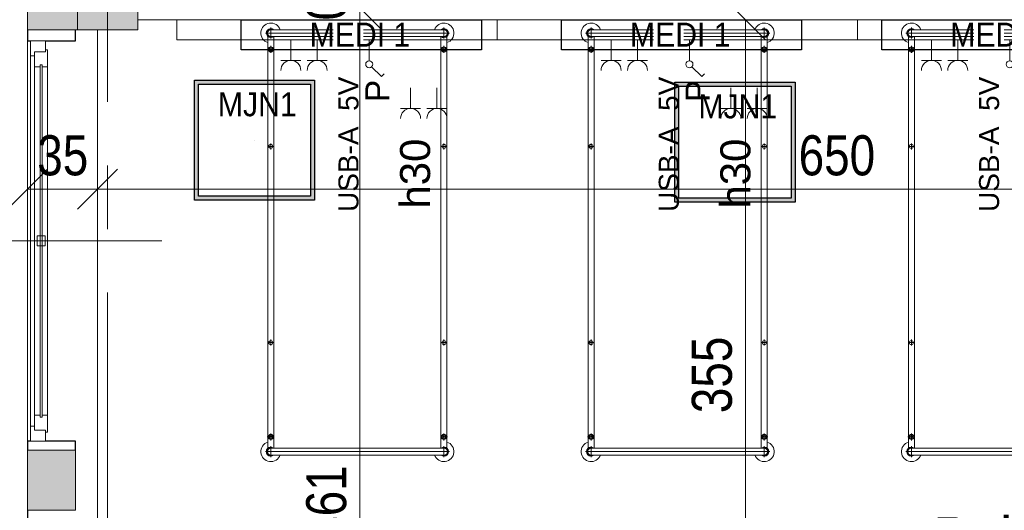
# Model space of a CAD drawing. Header units: centimetres. Extents: x -1631 to 21770, y -8842 to 3590.
# Tile 77 of 142: x -1257 to -765, y 2553 to 2798. Entities that reach past the tile are written whole.
import ezdxf

# ---------------------------------------------------------------- set-up
doc = ezdxf.new("R2010")
doc.units = ezdxf.units.CM
doc.linetypes.add('Oś', pattern=[222.25, 127, -31.75, 31.75, -31.75])
for name, color, linetype, lineweight in [('A-ANNO-DIMS', 211, 'Continuous', 13), ('A-ANNO-DIMS-100', 211, 'Continuous', 13), ('A-ANNO-NOTE', 131, 'Continuous', 9), ('A-AREA-IDEN', 2, 'Continuous', 13), ('A-GLAZ', 151, 'Continuous', 13), ('A-GLAZ-IDEN', 152, 'Continuous', 13), ('A-WALL', 113, 'Continuous', 13), ('A-WALL-PATT', 111, 'Continuous', 13), ('I-FURN', 30, 'Continuous', 9), ('Q-SPCQ', 91, 'Continuous', 9), ('S-COLS', 52, 'Continuous', 13), ('S-GRID', 1, 'Continuous', 13)]:
    doc.layers.add(name, color=color, linetype=linetype, lineweight=lineweight)
doc.layers.add('E_oprawy', color=12, linetype='Continuous')
doc.styles.add('Arial', font='arial.ttf', dxfattribs={"width": 0.9, "height": 18})
doc.styles.add('Arial Narrow_5', font='ARIALN.TTF', dxfattribs={"height": 20})
doc.styles.add('Arial_11', font='arial.ttf', dxfattribs={"width": 0.85, "height": 23})
doc.styles.add('Arial_13', font='arial.ttf', dxfattribs={"height": 0.2})
doc.styles.add('Arial_4', font='arial.ttf', dxfattribs={"height": 10})
doc.styles.add('Arial_5', font='arial.ttf', dxfattribs={"height": 12})
doc.styles.add('Arial_6', font='arial.ttf', dxfattribs={"height": 15})
doc.dimstyles.new('Diagonal_1_100__0__wewnętrzne', dxfattribs={"dimscale": 30.48, "dimtxt": 20.468619, "dimasz": 0.656168, "dimexe": 0.164042, "dimexo": 0.0625, "dimgap": 0.032808, "dimtad": 1, "dimdec": 0, "dimdsep": 46, "dimtxsty": 'Arial Narrow_5', "dimblk1": 'OBLIQUE', "dimblk2": 'OBLIQUE', "dimsah": 1, "dimcen": 0.09, "dimazin": 0, "dimtfac": 1, "dimtdec": 4, "dimtix": 1, "dimtmove": 0, "dimatfit": 3, "dimfxl": 0, "dimtvp": 1, "dimtolj": 1, "dimtzin": 0, "dimarcsym": 0})
doc.dimstyles.new('Diagonal_1_100__0__wewnętrzne_2', dxfattribs={"dimscale": 30.48, "dimtxt": 20.468619, "dimasz": 0.656168, "dimexe": 0.164042, "dimexo": 0.0625, "dimgap": 0.032808, "dimtad": 1, "dimdec": 0, "dimdsep": 46, "dimtxsty": 'Arial Narrow_5', "dimblk1": 'OBLIQUE', "dimblk2": 'OBLIQUE', "dimsah": 1, "dimcen": 0.09, "dimazin": 0, "dimtfac": 1, "dimtdec": 4, "dimtix": 1, "dimtmove": 2, "dimatfit": 3, "dimfxl": 0, "dimtvp": 1, "dimtolj": 1, "dimtzin": 0, "dimarcsym": 0})

# ---------------------------------------------------------------- blocks, each defined once
blk = doc.blocks.new('M_Concrete-Square-Column - 300 x 300mm-1795931-6_piętro IV __13_80 m_ - stan projektowany')
at = {"layer": 'S-COLS', "lineweight": 9}
blk.add_hatch(color=254, dxfattribs=at).paths.add_polyline_path([(15, -15), (15, 15), (-15, 15), (-15, -15)], flags=0)
for p, q in [((15, 15), (-15, 15)), ((-15, 15), (-15, -15)), ((15, -15), (15, 15)), ((-15, -15), (15, -15))]:
    blk.add_line(p, q, dxfattribs=at)
blk = doc.blocks.new('łóżko 195x90 typ FAMED _102039_ - łóżko 195x90 typ FAMED _102039_-832813-6_piętro IV __13_80 m_ - stan projektowany')
at = {"layer": 'I-FURN'}
for p, q in [((-45.98, 104.75), (45.97, 104.75)), ((-43.25, 102.02), (-43.25, 107.47)), ((-43.25, 106.45), (43.25, 106.45)), ((43.25, 102.02), (43.25, 107.47)), ((-44.75, 103.1), (-44.75, -102.61)), ((-43.25, 103.05), (43.25, 103.05)), ((-41.75, -102.55), (-41.75, 103.1)), ((41.75, -102.61), (41.75, 103.05)), ((44.75, 103.1), (44.75, -102.61)), ((-45, 96.6), (-41.5, 96.6)), ((-43.25, 94.85), (-43.25, 98.35)), ((45, 96.6), (41.5, 96.6)), ((43.25, 94.85), (43.25, 98.35)), ((-43.25, 49.69), (-43.25, 46.69)), ((43.25, 49.69), (43.25, 46.69)), ((-44.75, 48.19), (-41.75, 48.19)), ((44.75, 48.19), (41.75, 48.19)), ((-43.25, -48.31), (-43.25, -51.31)), ((43.25, -48.31), (43.25, -51.31)), ((-44.75, -49.81), (-41.75, -49.81)), ((44.75, -49.81), (41.75, -49.81)), ((-45, -96.93), (-41.5, -96.93)), ((-43.25, -95.18), (-43.25, -98.68)), ((45, -96.93), (41.5, -96.93)), ((43.25, -95.18), (43.25, -98.68)), ((-43.25, -101.53), (-43.25, -106.98)), ((-43.25, -102.55), (43.25, -102.55)), ((43.25, -101.53), (43.25, -106.98)), ((45.97, -104.25), (-45.98, -104.25)), ((-43.25, -105.95), (43.25, -105.95))]:
    blk.add_line(p, q, dxfattribs=at)
for centre, radius in [((-43.25, 96.6), 1.25), ((-43.25, 96.6), 0.8), ((43.25, 96.6), 1.25), ((43.25, 96.6), 0.8), ((-43.25, 48.19), 1), ((43.25, 48.19), 1), ((-43.25, -49.81), 1), ((43.25, -49.81), 1), ((-43.25, -96.93), 1.25), ((-43.25, -96.93), 0.8), ((43.25, -96.93), 1.25), ((43.25, -96.93), 0.8)]:
    blk.add_circle(centre, radius, dxfattribs=at)
for centre, radius, start, end in [((-43.25, 104.75), 5, 19.8769, 252.5424), ((43.25, 104.75), 5, 287.4576, 160.1231), ((-43.25, 104.75), 2.23, 49.8221, 312.3887), ((-43.25, 104.75), 1.93, 62.0207, 297.9793), ((-43.25, 104.75), 1.7, 90, 270), ((43.25, 104.75), 2.23, 229.8221, 130.1779), ((43.25, 104.75), 1.93, 242.0207, 117.9793), ((43.25, 104.75), 1.7, 270, 90), ((-43.25, -104.25), 5, 107.4576, 340.1231), ((-43.25, -104.25), 2.23, 49.8221, 310.1779), ((-43.25, -104.25), 1.93, 62.0207, 297.9793), ((-43.25, -104.25), 1.7, 90, 270), ((43.25, -104.25), 5, 199.8769, 72.5424), ((43.25, -104.25), 2.23, 229.8221, 130.1779), ((43.25, -104.25), 1.93, 242.0207, 117.9793), ((43.25, -104.25), 1.7, 270, 90)]:
    blk.add_arc(centre, radius, start, end, dxfattribs=at)
blk = doc.blocks.new('Panel Gazowo Oswietleniowy 2 - Type 1-2423792-6_piętro IV __13_80 m_ - stan projektowany')
at = {"layer": 'Q-SPCQ'}
for p, q in [((-112.5, 47.33), (-102.5, 47.33)), ((-107.5, 47.33), (-107.5, 37)), ((-99.33, 47.33), (-89.33, 47.33)), ((-94.33, 47.33), (-94.33, 37)), ((47.5, 47.33), (57.5, 47.33)), ((52.5, 47.33), (52.5, 37)), ((60.67, 47.33), (70.67, 47.33)), ((65.67, 47.33), (65.67, 37)), ((-79.82, 31.43), (-81.13, 30.12)), ((-74.88, 26.48), (-79.82, 31.43)), ((80.18, 31.43), (78.87, 30.12)), ((85.12, 26.48), (80.18, 31.43)), ((-73.64, 13), (-73.64, 23.5)), ((-66.13, 23.33), (-56.13, 23.33)), ((-61.13, 23.33), (-61.13, 13)), ((-52.67, 23.33), (-42.67, 23.33)), ((-47.67, 23.33), (-47.67, 13)), ((-39.5, 23.33), (-29.5, 23.33)), ((-34.5, 23.33), (-34.5, 13)), ((86.36, 13), (86.36, 23.5)), ((93.87, 23.33), (103.87, 23.33)), ((98.87, 23.33), (98.87, 13)), ((107.33, 23.33), (117.33, 23.33)), ((112.33, 23.33), (112.33, 13)), ((120.5, 23.33), (130.5, 23.33)), ((125.5, 23.33), (125.5, 13)), ((-157.5, 3), (-157.5, 13)), ((-157.5, 13), (182.5, 13)), ((182.5, 13), (182.5, 3))]:
    blk.add_line(p, q, dxfattribs=at)
for centre in [(-73.64, 25.25), (86.36, 25.25)]:
    blk.add_circle(centre, 1.75, dxfattribs=at)
for centre, end in [((-107.5, 52.33), 0), ((-94.33, 52.33), 0), ((52.5, 52.33), 0), ((65.67, 52.33), 0), ((-61.13, 28.33), 360), ((-47.67, 28.33), 360), ((-34.5, 28.33), 360), ((98.87, 28.33), 360), ((112.33, 28.33), 360), ((125.5, 28.33), 360)]:
    blk.add_arc(centre, 5, 180, end, dxfattribs=at)
blk = doc.blocks.new('Okno - automatyczna etykieta - 200x165 _projektowane_-2617392-6_piętro IV __13_80 m_ - stan projektowany')
at = {"layer": 'A-GLAZ'}
for p, q in [((-92.5, 10.5), (-100, 10.5)), ((-100, 10.5), (-100, 3)), ((-100, 10.5), (100, 10.5)), ((-92.5, 8.5), (-92.5, 10.5)), ((92.5, 10.5), (-92.5, 10.5)), ((100, 10.5), (92.5, 10.5)), ((92.5, 10.5), (92.5, 8.5)), ((100, 3), (100, 10.5)), ((-87, 8.5), (-94.5, 8.5)), ((-94.5, 8.5), (-94.5, 3)), ((-94.5, 3), (-94.5, 8.5)), ((-94.5, 8.5), (-92.5, 8.5)), ((88, 5.75), (-88, 5.75)), ((-88, 5.75), (-88, 4.75)), ((-88, 4.75), (-88, 5.75)), ((-88, 5.75), (-87, 5.75)), ((-87, 5.75), (-87, 8.5)), ((87, 8.5), (-87, 8.5)), ((2.5, 7.25), (-2.5, 7.25)), ((-2.5, 7.25), (-2.5, 3.25)), ((2.5, 3.25), (2.5, 7.25)), ((94.5, 8.5), (87, 8.5)), ((87, 8.5), (87, 5.75)), ((87, 5.75), (88, 5.75)), ((88, 4.75), (88, 5.75)), ((88, 5.75), (88, 4.75)), ((92.5, 8.5), (94.5, 8.5)), ((94.5, 3), (94.5, 8.5)), ((94.5, 8.5), (94.5, 3)), ((-100, 3), (-94.5, 3)), ((-94.5, 3), (-95.5, 3)), ((-95.5, 3), (-95.5, 2)), ((-95.5, 2), (-87, 2)), ((-88, 4.75), (88, 4.75)), ((-87, 4.75), (-88, 4.75)), ((-87, 2), (-87, 4.75)), ((87, 2), (-87, 2)), ((-2.5, 3.25), (2.5, 3.25)), ((87, 4.75), (87, 2)), ((88, 4.75), (87, 4.75)), ((87, 2), (95.5, 2)), ((95.5, 3), (94.5, 3)), ((94.5, 3), (100, 3)), ((95.5, 2), (95.5, 3))]:
    blk.add_line(p, q, dxfattribs=at)
blk = doc.blocks.new('DIMBLOCK87-6_piętro IV __13_80 m_ - stan projektowany')
at = {"layer": 'A-ANNO-DIMS-100', "transparency": 16777216}
for p, q in [((-1086.6, 2804.33), (-1096.6, 2814.33)), ((-1091.6, 2804.33), (-1081.6, 2804.33)), ((-1086.6, 2804.33), (-1091.6, 2804.33)), ((-1086.6, 2343.33), (-1086.6, 2804.33)), ((-1086.6, 2804.33), (-1076.6, 2794.33)), ((-1086.6, 2343.33), (-1096.6, 2353.33)), ((-1091.6, 2343.33), (-1081.6, 2343.33)), ((-1086.6, 2343.33), (-1091.6, 2343.33)), ((-1086.6, 2343.33), (-1076.6, 2333.33))]:
    blk.add_line(p, q, dxfattribs=at)
at = {"layer": 'A-ANNO-DIMS-100', "color": 0, "transparency": 16777216, "insert": (-1113.45, 2537.58), "char_height": 20, "width": 45.6158, "attachment_point": 1, "rotation": 90, "line_spacing_factor": 0.974696, "style": 'Arial Narrow_5'}
blk.add_mtext('461', dxfattribs=at)
blk = doc.blocks.new('_Oblique')
at = {"color": 0, "linetype": 'ByBlock', "lineweight": -2}
blk.add_line((-0.5, -0.5), (0.5, 0.5), dxfattribs=at)
blk = doc.blocks.new('DIMBLOCK88-6_piętro IV __13_80 m_ - stan projektowany')
at = {"layer": 'A-ANNO-DIMS-100', "transparency": 16777216}
for p, q in [((-1086.6, 2804.33), (-1096.6, 2814.33)), ((-1086.6, 2804.33), (-1096.6, 2814.33)), ((-1091.6, 2804.33), (-1081.6, 2804.33)), ((-1086.6, 2804.33), (-1091.6, 2804.33)), ((-1091.6, 2804.33), (-1081.6, 2804.33)), ((-1086.6, 2804.33), (-1091.6, 2804.33)), ((-1086.6, 2804.33), (-1086.6, 2804.33)), ((-1086.6, 2804.33), (-1076.6, 2794.33)), ((-1086.6, 2804.33), (-1076.6, 2794.33))]:
    blk.add_line(p, q, dxfattribs=at)
at = {"layer": 'A-ANNO-DIMS-100', "color": 0, "transparency": 16777216, "insert": (-1113.45, 2797.99), "char_height": 20, "width": 15.2053, "attachment_point": 1, "rotation": 90, "line_spacing_factor": 0.974696, "style": 'Arial Narrow_5'}
blk.add_mtext('\\fArial Narrow|b0|i0|c238|p34|;0', dxfattribs=at)
blk = doc.blocks.new('DIMBLOCK89-6_piętro IV __13_80 m_ - stan projektowany')
at = {"layer": 'A-ANNO-DIMS-100', "transparency": 16777216}
for p, q in [((-1086.6, 2824.33), (-1096.6, 2834.33)), ((-1077.69, 2824.33), (-1091.6, 2824.33)), ((-1086.6, 2804.33), (-1086.6, 2824.33)), ((-1086.6, 2824.33), (-1076.6, 2814.33)), ((-1086.6, 2824.33), (-1077.69, 2824.33)), ((-1086.6, 2804.33), (-1096.6, 2814.33)), ((-1091.6, 2804.33), (-1081.6, 2804.33)), ((-1086.6, 2804.33), (-1091.6, 2804.33)), ((-1086.6, 2804.33), (-1076.6, 2794.33))]:
    blk.add_line(p, q, dxfattribs=at)
at = {"layer": 'A-ANNO-DIMS-100', "color": 0, "transparency": 16777216, "insert": (-1073.63, 2801.65), "char_height": 20, "width": 30.4105, "attachment_point": 1, "rotation": 90, "line_spacing_factor": 0.974696, "style": 'Arial Narrow_5'}
blk.add_mtext('20', dxfattribs=at)
blk = doc.blocks.new('DIMBLOCK140-6_piętro IV __13_80 m_ - stan projektowany')
at = {"layer": 'A-ANNO-DIMS-100', "transparency": 16777216}
for p, q in [((-1252.62, 2713.76), (-1242.62, 2723.76)), ((-1217.62, 2713.76), (-1207.62, 2723.76)), ((-1252.62, 2718.76), (-1252.62, 2708.76)), ((-1252.62, 2713.76), (-1252.62, 2718.76)), ((-1217.62, 2718.76), (-1217.62, 2708.76)), ((-1217.62, 2713.76), (-1217.62, 2718.76)), ((-1252.62, 2713.76), (-1262.62, 2703.76)), ((-1252.62, 2713.76), (-1217.62, 2713.76)), ((-1217.62, 2713.76), (-1227.62, 2703.76))]:
    blk.add_line(p, q, dxfattribs=at)
at = {"layer": 'A-ANNO-DIMS-100', "color": 0, "transparency": 16777216, "insert": (-1247.79, 2740.61), "char_height": 20, "width": 30.4105, "attachment_point": 1, "line_spacing_factor": 0.974696, "style": 'Arial Narrow_5'}
blk.add_mtext('35', dxfattribs=at)
blk = doc.blocks.new('DIMBLOCK141-6_piętro IV __13_80 m_ - stan projektowany')
at = {"layer": 'A-ANNO-DIMS-100', "transparency": 16777216}
for p, q in [((-1217.62, 2713.76), (-1207.62, 2723.76)), ((-567.62, 2713.76), (-557.62, 2723.76)), ((-1217.62, 2718.76), (-1217.62, 2708.76)), ((-1217.62, 2713.76), (-1217.62, 2718.76)), ((-567.62, 2718.76), (-567.62, 2708.76)), ((-567.62, 2713.76), (-567.62, 2718.76)), ((-1217.62, 2713.76), (-1227.62, 2703.76)), ((-1217.62, 2713.76), (-567.62, 2713.76)), ((-567.62, 2713.76), (-577.62, 2703.76))]:
    blk.add_line(p, q, dxfattribs=at)
at = {"layer": 'A-ANNO-DIMS-100', "color": 0, "transparency": 16777216, "insert": (-867.45, 2740.61), "char_height": 20, "width": 45.6158, "attachment_point": 1, "line_spacing_factor": 0.974696, "style": 'Arial Narrow_5'}
blk.add_mtext('650', dxfattribs=at)
blk = doc.blocks.new('DIMBLOCK172-6_piętro IV __13_80 m_ - stan projektowany')
at = {"layer": 'A-ANNO-DIMS-100', "transparency": 16777216}
for p, q in [((-893.96, 2798.33), (-903.96, 2808.33)), ((-898.96, 2798.33), (-888.96, 2798.33)), ((-893.96, 2798.33), (-898.96, 2798.33)), ((-893.96, 2443.33), (-893.96, 2798.33)), ((-893.96, 2798.33), (-883.96, 2788.33)), ((-893.96, 2443.33), (-903.96, 2453.33)), ((-898.96, 2443.33), (-888.96, 2443.33)), ((-893.96, 2443.33), (-898.96, 2443.33)), ((-893.96, 2443.33), (-883.96, 2433.33))]:
    blk.add_line(p, q, dxfattribs=at)
at = {"layer": 'A-ANNO-DIMS-100', "color": 0, "transparency": 16777216, "insert": (-920.81, 2601.82), "char_height": 20, "width": 45.6158, "attachment_point": 1, "rotation": 90, "line_spacing_factor": 0.974696, "style": 'Arial Narrow_5'}
blk.add_mtext('355', dxfattribs=at)
blk = doc.blocks.new('Okno_LD_typ 100 - metka _ wys_parapetu-2491833-6_piętro IV __13_80 m_ - stan projektowany')
at = {"layer": 'A-GLAZ-IDEN'}
blk.add_line((0, 1.8925), (0, -0.3919), dxfattribs=at)
blk.add_circle((0, -0.0919), 0.3, dxfattribs=at)
at = {"layer": 'A-GLAZ-IDEN', "insert": (0.4711, 0.6634), "char_height": 0.2, "width": 0.48783, "attachment_point": 3, "rotation": 90, "line_spacing_factor": 0.936439, "style": 'Arial_13', "bg_fill": 3, "box_fill_scale": 1.25, "bg_fill_color": 256, "bg_fill_true_color": 13158600, "bg_fill_transparency": 0}
blk.add_mtext('\\pxqr,t6.35,12.7,19.05,25.4,31.75,38.1,44.45,50.8,57.15,63.5,69.85,76.2,82.55,88.9,95.25,101.6,107.95,114.3,120.65,127,133.35,139.7,146.05,152.4,158.75,165.1,171.45,177.8,184.15,190.5,196.85,203.2;{hp= }', dxfattribs=at)
blk = doc.blocks.new('MEDI_1')
at = {"layer": 'E_oprawy'}
blk.add_lwpolyline([(0, 0), (0, 15), (120, 15), (120, 0)], close=True, dxfattribs=at)
at = {"layer": 'E_oprawy', "color": 4, "style": 'Arial', "width": 0.9}
blk.add_text('MEDI 1', height=12, rotation=180, dxfattribs=at).set_placement((85.78, 13.45))
blk = doc.blocks.new('MJN1')
at = {"layer": 'E_oprawy', "linetype": 'ByBlock'}
h = blk.add_hatch(color=256, dxfattribs=at)
h.paths.add_polyline_path([(-30, -30), (-30, 30), (30, 30), (30, -30)])
h.paths.add_polyline_path([(-28, -28), (-28, 28), (28, 28), (28, -28)], flags=16)
for points in [[(-30, -30), (-30, 30), (30, 30), (30, -30)], [(-28, -28), (-28, 28), (28, 28), (28, -28)]]:
    blk.add_lwpolyline(points, close=True, dxfattribs=at)
blk.add_circle((0, 0), 0.0000001, dxfattribs=at)
at = {"layer": 'E_oprawy', "color": 4, "style": 'Arial', "width": 0.9}
blk.add_text('MJN1', height=12, dxfattribs=at).set_placement((-18.29, 11.9))

msp = doc.modelspace()

# ---------------------------------------------------------------- hatches: boundary and pattern name
at = {"layer": 'A-WALL-PATT'}
msp.add_hatch(color=9, dxfattribs=at).paths.add_polyline_path([(-1227.62, 2793.33), (-1227.62, 2823.33), (-1217.62, 2823.33), (-1217.62, 2848.33), (-1252.62, 2848.33), (-1252.62, 2793.33), (-1228.62, 2793.33)], flags=0)
h = msp.add_hatch(color=9, dxfattribs=at)
h.paths.add_polyline_path([(-1238.62, 1833.33), (-1228.62, 1833.33), (-1228.62, 1863.33), (-1252.62, 1863.33), (-1252.62, 1833.33)], flags=0)
h.paths.add_polyline_path([(-1252.62, 2073.33), (-1228.62, 2073.33), (-1228.62, 2103.33), (-1252.62, 2103.33), (-1252.62, 2080.47)], flags=0)
h.paths.add_polyline_path([(-1252.62, 2313.33), (-1228.62, 2313.33), (-1228.62, 2343.33), (-1252.62, 2343.33)], flags=0)
h.paths.add_polyline_path([(-1252.62, 2553.33), (-1228.62, 2553.33), (-1228.62, 2583.33), (-1252.62, 2583.33)], flags=0)

# ---------------------------------------------------------------- linework, layer by layer
at = {"layer": 'A-WALL', "lineweight": 9}
for p, q in [((-1252.62, 2848.33), (-1252.62, 2793.33)), ((-1197.62, 2798.33), (-627.62, 2798.33)), ((-1228.62, 2793.33), (-1227.62, 2793.33)), ((-1217.62, 2793.33), (-1217.62, 2343.33)), ((-1252.62, 2587.83), (-1252.62, 2787.83)), ((-1252.62, 2583.33), (-1252.62, 2553.33)), ((-1228.62, 2553.33), (-1228.62, 2583.33))]:
    msp.add_line(p, q, dxfattribs=at)
at = {"layer": 'A-WALL'}
for p, q in [((-1252.62, 2793.33), (-1228.62, 2793.33)), ((-1228.62, 2583.33), (-1252.62, 2583.33)), ((-1252.62, 2553.33), (-1228.62, 2553.33))]:
    msp.add_line(p, q, dxfattribs=at)
at = {"layer": 'A-WALL', "color": 7, "lineweight": 25}
for p, q in [((-1252.62, 2793.33), (-1252.62, 2787.83)), ((-1228.62, 2787.83), (-1228.62, 2793.33)), ((-1252.62, 2787.83), (-1251.12, 2787.83)), ((-1243.62, 2787.83), (-1228.62, 2787.83)), ((-1251.12, 2587.83), (-1252.62, 2587.83)), ((-1252.62, 2587.83), (-1252.62, 2583.33)), ((-1228.62, 2587.83), (-1243.62, 2587.83)), ((-1228.62, 2583.33), (-1228.62, 2587.83)), ((-1252.62, 2553.33), (-1252.62, 2548.83))]:
    msp.add_line(p, q, dxfattribs=at)
at = {"layer": 'S-GRID', "linetype": 'Oś'}
msp.add_line((-1212.62, 2884.27), (-1212.62, 27.13), dxfattribs=at)

# ---------------------------------------------------------------- block references
at = {"layer": 'A-GLAZ', "rotation": 89.9999999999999}
msp.add_blockref('Okno - automatyczna etykieta - 200x165 _projektowane_-2617392-6_piętro IV __13_80 m_ - stan projektowany', (-1240.62, 2687.83), dxfattribs=at)
at = {"layer": 'E_oprawy'}
msp.add_blockref('MJN1', (-1139.29, 2738.2), dxfattribs=at)
at = {"layer": 'I-FURN'}
for p in [(-1087.87, 2686.88), (-927.87, 2686.88), (-767.87, 2686.88)]:
    msp.add_blockref('łóżko 195x90 typ FAMED _102039_ - łóżko 195x90 typ FAMED _102039_-832813-6_piętro IV __13_80 m_ - stan projektowany', p, dxfattribs=at)
at = {"layer": 'Q-SPCQ', "rotation": 180}
for p in [(-995.62, 2801.33), (-835.62, 2801.33)]:
    msp.add_blockref('Panel Gazowo Oswietleniowy 2 - Type 1-2423792-6_piętro IV __13_80 m_ - stan projektowany', p, dxfattribs=at)
at = {"layer": 'S-COLS', "lineweight": 9}
msp.add_blockref('M_Concrete-Square-Column - 300 x 300mm-1795931-6_piętro IV __13_80 m_ - stan projektowany', (-1212.62, 2808.33), dxfattribs=at)

# ---------------------------------------------------------------- texts
at = {"layer": 'A-AREA-IDEN', "insert": (-800.24, 2490.65), "char_height": 23, "width": 156.91, "attachment_point": 7, "line_spacing_factor": 0.936439, "style": 'Arial_11'}
msp.add_mtext('\\pt84.99995,169.9999,255.00008,340.00003,424.99998,509.99993,595.00011,680.00006,765.00001,849.99996,934.99991,1020.00009,1105.00004,1189.99999,1274.99994,1359.99989,1445.00007,1530.00002,1614.99997,1699.99992,1785.0001,1870.00005,1955,2039.99995,2124.9999,2210.00008,2295.00003,2379.99998,2464.99993,2550.00011,2635.00006,2720.00001;Pok. łóżkowy\\P3os.', dxfattribs=at)

# ---------------------------------------------------------------- dimensions: what is measured, and where the dimension line sits
at = {"layer": 'A-ANNO-DIMS'}
dim = msp.add_linear_dim(base=(-1217.62, 2713.76), p1=(-1252.62, 2718.76), p2=(-1217.62, 2718.76), dimstyle='Diagonal_1_100__0__wewnętrzne', override={"dimpost": '<>', "dimfxl": 35}, dxfattribs=at)
dim.commit()
dim.dimension.update_dxf_attribs({"geometry": 'DIMBLOCK140-6_piętro IV __13_80 m_ - stan projektowany', "text_midpoint": (-1235.12, 2724.97)})

# ---------------------------------------------------------------- next in the draw order: texts
at = {"layer": 'A-ANNO-NOTE', "lineweight": 13, "rotation": 90, "line_spacing_factor": 0.936439, "bg_fill": 3, "box_fill_scale": 1.25, "bg_fill_color": 256, "bg_fill_true_color": 13158600, "bg_fill_transparency": 0}
for s, insert, char_height, width, attachment_point, style in [('\\pxqc,t12.7,25.4,38.1,50.8,63.5,76.2,88.9,101.6,114.3,127,139.7,152.4,165.1,177.8,190.5,203.2,215.9,228.6,241.3,254,266.7,279.4,292.1,304.8,317.5,330.2,342.9,355.6,368.3,381,393.7,406.4;{USB-A  5V}', (-1092.25, 2736.09), 10, 113.1, 5, 'Arial_4'), ('\\pxqc,t12.7,25.4,38.1,50.8,63.5,76.2,88.9,101.6,114.3,127,139.7,152.4,165.1,177.8,190.5,203.2,215.9,228.6,241.3,254,266.7,279.4,292.1,304.8,317.5,330.2,342.9,355.6,368.3,381,393.7,406.4;{USB-A  5V}', (-932.25, 2736.09), 10, 113.1, 5, 'Arial_4'), ('\\pxqc,t12.7,25.4,38.1,50.8,63.5,76.2,88.9,101.6,114.3,127,139.7,152.4,165.1,177.8,190.5,203.2,215.9,228.6,241.3,254,266.7,279.4,292.1,304.8,317.5,330.2,342.9,355.6,368.3,381,393.7,406.4;{USB-A  5V}', (-772.25, 2736.09), 10, 113.1, 5, 'Arial_4'), ('\\pxt8.46667,16.93333,25.4,33.86667,42.33333,50.8,59.26667,67.73333,76.2,84.66667,93.13333,101.6,110.06667,118.53333,127,135.46667,143.93333,152.4,160.86667,169.33333,177.8,186.26667,194.73333,203.2,211.66667,220.13333,228.6,237.06667,245.53333,254,262.46667,270.93333;{h30}', (-1066.55, 2703.98), 15, 36.764, 1, 'Arial_6'), ('\\pxt8.46667,16.93333,25.4,33.86667,42.33333,50.8,59.26667,67.73333,76.2,84.66667,93.13333,101.6,110.06667,118.53333,127,135.46667,143.93333,152.4,160.86667,169.33333,177.8,186.26667,194.73333,203.2,211.66667,220.13333,228.6,237.06667,245.53333,254,262.46667,270.93333;{h30}', (-906.55, 2703.98), 15, 36.764, 1, 'Arial_6')]:
    msp.add_mtext(s, dxfattribs=dict(at, insert=insert, char_height=char_height, width=width, attachment_point=attachment_point, style=style))

# ---------------------------------------------------------------- next in the draw order: block references
at = {"layer": 'E_oprawy', "rotation": 180}
for p in [(-1025.95, 2798.32), (-705.95, 2798.32)]:
    msp.add_blockref('MEDI_1', p, dxfattribs=at)

# ---------------------------------------------------------------- next in the draw order: texts
at = {"layer": 'A-ANNO-NOTE', "lineweight": 13, "char_height": 12, "width": 12.019, "attachment_point": 5, "rotation": 90, "line_spacing_factor": 0.936439, "style": 'Arial_5'}
for insert in [(-1077.87, 2762.73), (-917.87, 2762.73)]:
    msp.add_mtext('\\pxqc,t10.58333,21.16667,31.75,42.33333,52.91667,63.5,74.08333,84.66667,95.25,105.83333,116.41667,127,137.58333,148.16667,158.75,169.33333,179.91667,190.5,201.08333,211.66667,222.25,232.83333,243.41667,254,264.58333,275.16667,285.75,296.33333,306.91667,317.5,328.08333,338.66667;{P}', dxfattribs=dict(at, insert=insert))
at = {"layer": 'A-ANNO-NOTE', "lineweight": 13, "insert": (-906.55, 2703.98), "char_height": 15, "width": 36.764, "attachment_point": 1, "rotation": 90, "line_spacing_factor": 0.936439, "style": 'Arial_6', "bg_fill": 3, "box_fill_scale": 1.25, "bg_fill_color": 256, "bg_fill_true_color": 13158600, "bg_fill_transparency": 0}
msp.add_mtext('\\pxt8.46667,16.93333,25.4,33.86667,42.33333,50.8,59.26667,67.73333,76.2,84.66667,93.13333,101.6,110.06667,118.53333,127,135.46667,143.93333,152.4,160.86667,169.33333,177.8,186.26667,194.73333,203.2,211.66667,220.13333,228.6,237.06667,245.53333,254,262.46667,270.93333;{h30}', dxfattribs=at)

# ---------------------------------------------------------------- next in the draw order: dimensions: what is measured, and where the dimension line sits
at = {"layer": 'A-ANNO-DIMS'}
for base, p1, p2, override, picture, middle in [((-1086.6, 2824.33), (-1091.6, 2804.33), (-1077.69, 2824.33), {"dimpost": '<>', "dimfxl": 24.362802}, 'DIMBLOCK89-6_piętro IV __13_80 m_ - stan projektowany', (-1060.3, 2816.86)), ((-1086.6, 2804.33), (-1091.6, 2343.33), (-1091.6, 2804.33), {"dimpost": '<>', "dimfxl": 461}, 'DIMBLOCK87-6_piętro IV __13_80 m_ - stan projektowany', (-1100.12, 2560.39))]:
    dim = msp.add_linear_dim(base=base, p1=p1, p2=p2, angle=90, dimstyle='Diagonal_1_100__0__wewnętrzne_2', override=override, dxfattribs=at)
    dim.commit()
    dim.dimension.update_dxf_attribs({"geometry": picture, "text_midpoint": middle, "dimtype": 160, "text_rotation": 90})
dim = msp.add_linear_dim(base=(-1091.6034469, 2804.32555458), p1=(-1091.6034469, 2804.32555458), p2=(-1091.6034469, 2804.32555458), dimstyle='Diagonal_1_100__0__wewnętrzne', override={"dimpost": '<>', "dimfxl": 0}, dxfattribs=at)
dim.commit()
dim.dimension.update_dxf_attribs({"geometry": 'DIMBLOCK88-6_piętro IV __13_80 m_ - stan projektowany', "text_midpoint": (-1091.6034469, 2815.53701439)})

# ---------------------------------------------------------------- next in the draw order: texts
at = {"layer": 'A-ANNO-NOTE', "lineweight": 13, "insert": (-932.25, 2736.09), "char_height": 10, "width": 113.1, "attachment_point": 5, "rotation": 90, "line_spacing_factor": 0.936439, "style": 'Arial_4', "bg_fill": 3, "box_fill_scale": 1.25, "bg_fill_color": 256, "bg_fill_true_color": 13158600, "bg_fill_transparency": 0}
msp.add_mtext('\\pxqc,t12.7,25.4,38.1,50.8,63.5,76.2,88.9,101.6,114.3,127,139.7,152.4,165.1,177.8,190.5,203.2,215.9,228.6,241.3,254,266.7,279.4,292.1,304.8,317.5,330.2,342.9,355.6,368.3,381,393.7,406.4;{USB-A  5V}', dxfattribs=at)

# ---------------------------------------------------------------- next in the draw order: dimensions: what is measured, and where the dimension line sits
at = {"layer": 'A-ANNO-DIMS'}
dim = msp.add_linear_dim(base=(-893.96, 2798.33), p1=(-898.96, 2443.33), p2=(-898.96, 2798.33), angle=90, dimstyle='Diagonal_1_100__0__wewnętrzne', override={"dimpost": '<>', "dimfxl": 355}, dxfattribs=at)
dim.commit()
dim.dimension.update_dxf_attribs({"geometry": 'DIMBLOCK172-6_piętro IV __13_80 m_ - stan projektowany', "text_midpoint": (-905.17, 2620.83)})

# ---------------------------------------------------------------- next in the draw order: block references
at = {"layer": 'E_oprawy', "rotation": 180}
msp.add_blockref('MEDI_1', (-865.95, 2798.32), dxfattribs=at)
at = {"layer": 'E_oprawy'}
msp.add_blockref('MJN1', (-899.24, 2737.14), dxfattribs=at)

# ---------------------------------------------------------------- next in the draw order: texts
at = {"layer": 'A-ANNO-NOTE', "lineweight": 13, "insert": (-917.87, 2762.73), "char_height": 12, "width": 12.019, "attachment_point": 5, "rotation": 90, "line_spacing_factor": 0.936439, "style": 'Arial_5'}
msp.add_mtext('\\pxqc,t10.58333,21.16667,31.75,42.33333,52.91667,63.5,74.08333,84.66667,95.25,105.83333,116.41667,127,137.58333,148.16667,158.75,169.33333,179.91667,190.5,201.08333,211.66667,222.25,232.83333,243.41667,254,264.58333,275.16667,285.75,296.33333,306.91667,317.5,328.08333,338.66667;{P}', dxfattribs=at)

# ---------------------------------------------------------------- next in the draw order: dimensions: what is measured, and where the dimension line sits
at = {"layer": 'A-ANNO-DIMS'}
dim = msp.add_linear_dim(base=(-567.62, 2713.76), p1=(-1217.62, 2718.76), p2=(-567.62, 2718.76), dimstyle='Diagonal_1_100__0__wewnętrzne_2', override={"dimpost": '<>', "dimfxl": 650}, dxfattribs=at)
dim.commit()
dim.dimension.update_dxf_attribs({"geometry": 'DIMBLOCK141-6_piętro IV __13_80 m_ - stan projektowany', "text_midpoint": (-844.65, 2727.28), "dimtype": 160, "text_rotation": 360})

# ---------------------------------------------------------------- next in the draw order: block references
at = {"layer": 'A-GLAZ-IDEN', "xscale": 99.99999999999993, "yscale": 99.99999999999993, "zscale": 99.99999999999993, "rotation": 270.0000000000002}
msp.add_blockref('Okno_LD_typ 100 - metka _ wys_parapetu-2491833-6_piętro IV __13_80 m_ - stan projektowany', (-1374.73, 2687.83), dxfattribs=at)

doc.saveas('drawing.dxf')
